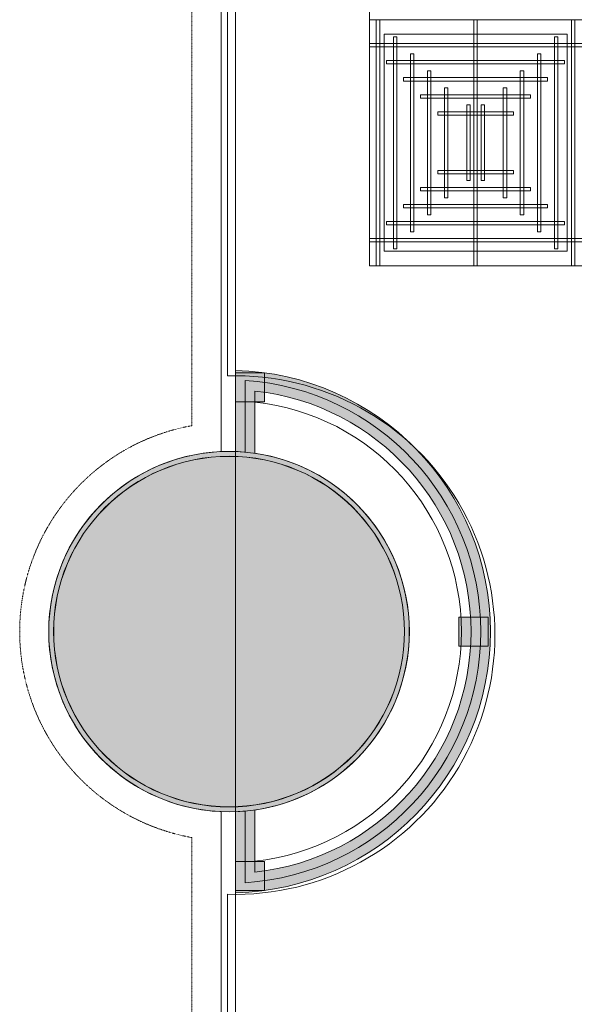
# Model space of a CAD drawing. Header units: millimetres. Extents: x 49250 to 72845, y -20157 to 18303.
# Tile 8 of 16: x 49250 to 52178, y 7217 to 12381. Entities that reach past the tile are written whole.
import ezdxf

# ---------------------------------------------------------------- set-up
doc = ezdxf.new("R2010")
doc.units = ezdxf.units.MM
doc.header["$MEASUREMENT"] = 0
doc.linetypes.add('IRISH HOUSE_FF46_HYD AIRPORT_HVAC DUCTING LAYOUT 3$0$( Dashed )', pattern=[0.75, 0.5, -0.25])
doc.linetypes.add('IRISH HOUSE_FF46_HYD AIRPORT_HVAC DUCTING LAYOUT 3$0$LEVEL-F-OVERALL LAYOUT$0$Overhead', pattern=[4, 2.5, -1.5])
doc.layers.get('0').update_dxf_attribs({"lineweight": 5})
for name, color, linetype, lineweight in [('IRISH HOUSE_FF46_HYD AIRPORT_HVAC DUCTING LAYOUT 3$0$00 Structural', 2, 'Continuous', 25), ('IRISH HOUSE_FF46_HYD AIRPORT_HVAC DUCTING LAYOUT 3$0$02_Elevation 00', 8, 'Continuous', 9), ('IRISH HOUSE_FF46_HYD AIRPORT_HVAC DUCTING LAYOUT 3$0$Ceiling', 14, 'Continuous', 9), ('IRISH HOUSE_FF46_HYD AIRPORT_HVAC DUCTING LAYOUT 3$0$Furniture', 14, 'Continuous', 9), ('IRISH HOUSE_FF46_HYD AIRPORT_HVAC DUCTING LAYOUT 3$0$Grey', 8, 'Continuous', 9), ('IRISH HOUSE_FF46_HYD AIRPORT_HVAC DUCTING LAYOUT 3$0$LEVEL-F-OVERALL LAYOUT$0$A-FLOR-HRAL', 251, 'Continuous', 13), ('IRISH HOUSE_FF46_HYD AIRPORT_HVAC DUCTING LAYOUT 3$0$LEVEL-F-OVERALL LAYOUT$0$A-FLOR-OVHD', 251, 'IRISH HOUSE_FF46_HYD AIRPORT_HVAC DUCTING LAYOUT 3$0$LEVEL-F-OVERALL LAYOUT$0$Overhead', 5), ('M-MEP-ELPR-EQUIP', 6, 'Continuous', 20)]:
    doc.layers.add(name, color=color, linetype=linetype, lineweight=lineweight)
doc.layers.add('IRISH HOUSE_FF46_HYD AIRPORT_HVAC DUCTING LAYOUT 3$0$Flooring', color=8, linetype='Continuous')
doc.layers.add('IRISH HOUSE_FF46_HYD AIRPORT_HVAC DUCTING LAYOUT 3$0$RCP LAYOUT', color=8, linetype='Continuous')

# ---------------------------------------------------------------- blocks, each defined once
blk = doc.blocks.new('IRISH HOUSE_FF46_HYD AIRPORT_HVAC DUCTING LAYOUT 3$0$IRISH HOUSE-RCP LAYOUT')
at = {"lineweight": 0, "ltscale": 0.25}
h = blk.add_hatch(color=8, dxfattribs=at)
h.dxf.hatch_style = 1
h.paths.add_polyline_path([(34, 1369.8), (34, 944.4, -0.013467), (84.8, 941.2), (84.8, 1316.7, -0.937706), (84.8, -1316.7), (84.8, -941.2, -0.013467), (34, -944.4), (34, -1369.8, 0.975525)])
h = blk.add_hatch(color=8, dxfattribs=at)
h.dxf.hatch_style = 1
h.paths.add_polyline_path([(84.8, 1316.7), (84.8, 941.2, -0.013533), (135.6, 935.3), (135.6, 1203.5), (135.6, 1261.4, -0.898297), (135.6, -1261.4), (135.6, -935.3, -0.013533), (84.8, -941.2), (84.8, -1316.7, 0.937706)])
h = blk.add_hatch(color=8, dxfattribs=at)
h.dxf.hatch_style = 1
h.paths.add_polyline_path([(0, 945, 1), (0, -945, 1)])
h.paths.add_polyline_path([(0, -919.6, -1), (0, 919.6, -1)], flags=16)
h = blk.add_hatch(color=8, dxfattribs=at)
h.dxf.hatch_style = 1
h.paths.add_polyline_path([(0, 945, 1), (0, -945, 1)])
h.paths.add_polyline_path([(0, -919.6, -1), (0, 919.6, -1)], flags=16)
h = blk.add_hatch(color=8, dxfattribs=at)
h.dxf.hatch_style = 1
h.paths.add_polyline_path([(0, 945, 1), (0, -945, 1)])
h.paths.add_polyline_path([(0, -919.6, -1), (0, 919.6, -1)], flags=16)
h = blk.add_hatch(color=8, dxfattribs=at)
h.dxf.hatch_style = 1
h.paths.add_polyline_path([(-194.6, -7416.7), (-194.6, -9019.3), (1106, -9019.3), (1106, -7416.7)])
h.paths.add_polyline_path([(5.8, -7617.1), (5.8, -8818.9), (905.6, -8818.9), (905.6, -7617.1)], flags=16)
h.paths.add_polyline_path([(0, -919.6, 1), (0, 919.6, 1)])
h = blk.add_hatch(color=8, dxfattribs=at)
h.dxf.hatch_style = 1
h.paths.add_polyline_path([(-194.6, -7416.7), (-194.6, -9019.3), (1106, -9019.3), (1106, -7416.7)])
h.paths.add_polyline_path([(5.8, -7617.1), (5.8, -8818.9), (905.6, -8818.9), (905.6, -7617.1)], flags=16)
h.paths.add_polyline_path([(919.7, 0, 1), (-919.6, 0, 1)])
h = blk.add_hatch(color=8, dxfattribs=at)
h.dxf.hatch_style = 1
h.paths.add_polyline_path([(-194.6, -7416.7), (-194.6, -9019.3), (1106, -9019.3), (1106, -7416.7)])
h.paths.add_polyline_path([(5.8, -7617.1), (5.8, -8818.9), (905.6, -8818.9), (905.6, -7617.1)], flags=16)
h.paths.add_polyline_path([(0, -919.6, 1), (0, 919.6, 1)])
at = {"layer": 'IRISH HOUSE_FF46_HYD AIRPORT_HVAC DUCTING LAYOUT 3$0$00 Structural', "lineweight": 0, "ltscale": 0.25}
h = blk.add_hatch(color=8, dxfattribs=at)
h.dxf.hatch_style = 1
h.paths.add_polyline_path([(34, 1357.5), (34, 1205.1), (186.4, 1205.1), (186.4, 1357.5)])
h = blk.add_hatch(color=8, dxfattribs=at)
h.dxf.hatch_style = 1
h.paths.add_polyline_path([(1357.6, -76.2), (1205.2, -76.2), (1205.2, 76.2), (1357.6, 76.2)])
h = blk.add_hatch(color=8, dxfattribs=at)
h.dxf.hatch_style = 1
h.paths.add_polyline_path([(34, -1357.5), (34, -1205.1), (186.4, -1205.1), (186.4, -1357.5)])
at = {"color": 8, "lineweight": 0, "ltscale": 0.25}
for p, q in [((736.3, 1918.2), (736.3, 8372.8)), ((1848.5, 3209.1), (736.3, 3209.1)), ((736.3, 3209.1), (736.3, 1918.2)), ((1772.3, 3132.9), (812.5, 3132.9)), ((812.5, 3132.9), (812.5, 1994.4)), ((1772.3, 1994.4), (1772.3, 3132.9)), ((812.5, 1994.4), (1772.3, 1994.4)), ((1848.5, 1918.2), (736.3, 1918.2)), ((736.3, 1918.2), (1848.5, 1918.2))]:
    blk.add_line(p, q, dxfattribs=at)
at = {"layer": 'IRISH HOUSE_FF46_HYD AIRPORT_HVAC DUCTING LAYOUT 3$0$00 Structural', "color": 8, "lineweight": 0, "ltscale": 0.25}
for p, q in [((34, 1357.5), (186.4, 1357.5)), ((34, 1205.1), (34, 1357.5)), ((186.4, 1357.5), (186.4, 1205.1)), ((186.4, 1205.1), (34, 1205.1)), ((1357.6, 76.2), (1205.2, 76.2)), ((1205.2, 76.2), (1205.2, -76.2)), ((1357.6, -76.2), (1357.6, 76.2)), ((1205.2, -76.2), (1357.6, -76.2)), ((186.4, -1205.1), (34, -1205.1)), ((34, -1205.1), (34, -1357.5)), ((186.4, -1357.5), (186.4, -1205.1)), ((34, -1357.5), (186.4, -1357.5))]:
    blk.add_line(p, q, dxfattribs=at)
for radius in [945, 945, 945, 919.6, 919.6, 919.6]:
    blk.add_circle((0, 0), radius, dxfattribs=at)
at = {"layer": 'IRISH HOUSE_FF46_HYD AIRPORT_HVAC DUCTING LAYOUT 3$0$02_Elevation 00', "color": 8, "lineweight": 0, "ltscale": 0.25}
blk.add_line((34, 4994.4), (34, -5030.7), dxfattribs=at)
at = {"layer": 'IRISH HOUSE_FF46_HYD AIRPORT_HVAC DUCTING LAYOUT 3$0$Ceiling', "color": 8, "lineweight": 0, "ltscale": 0.25}
for p, q in [((772, 3209.1), (789.9, 3209.1)), ((772, 1918.2), (772, 3209.1)), ((789.9, 3209.1), (789.9, 1918.2)), ((1301.3, 3209.1), (1283.5, 3209.1)), ((1283.5, 3209.1), (1283.5, 1918.2)), ((1301.3, 1918.2), (1301.3, 3209.1)), ((1812.8, 3209.1), (1794.9, 3209.1)), ((1794.9, 3209.1), (1794.9, 1918.2)), ((1812.8, 1918.2), (1812.8, 3209.1)), ((879.3, 3119.8), (861.4, 3119.8)), ((861.4, 3119.8), (861.4, 2007.6)), ((879.3, 2007.6), (879.3, 3119.8)), ((1723.4, 3119.8), (1705.6, 3119.8)), ((1705.6, 3119.8), (1705.6, 2007.6)), ((1723.4, 2007.6), (1723.4, 3119.8)), ((1848.5, 3084), (736.3, 3084)), ((736.3, 3084), (736.3, 3066.1)), ((736.3, 3066.1), (1848.5, 3066.1)), ((968.6, 3030.4), (950.7, 3030.4)), ((950.7, 3030.4), (950.7, 2096.9)), ((968.6, 2096.9), (968.6, 3030.4)), ((1634.1, 3030.4), (1616.2, 3030.4)), ((1616.2, 3030.4), (1616.2, 2096.9)), ((1634.1, 2096.9), (1634.1, 3030.4)), ((825.6, 2994.7), (825.6, 2976.8)), ((1759.1, 2994.7), (825.6, 2994.7)), ((825.6, 2976.8), (1759.1, 2976.8)), ((1759.1, 2976.8), (1759.1, 2994.7)), ((915, 2905.3), (915, 2887.4)), ((1669.7, 2905.3), (915, 2905.3)), ((1058, 2941), (1040.1, 2941)), ((1040.1, 2941), (1040.1, 2186.3)), ((1058, 2186.3), (1058, 2941)), ((1544.7, 2941), (1526.8, 2941)), ((1526.8, 2941), (1526.8, 2186.3)), ((1544.7, 2186.3), (1544.7, 2941)), ((1669.7, 2887.4), (1669.7, 2905.3)), ((915, 2887.4), (1669.7, 2887.4)), ((1147.3, 2851.7), (1129.5, 2851.7)), ((1129.5, 2851.7), (1129.5, 2275.7)), ((1147.3, 2275.7), (1147.3, 2851.7)), ((1437.4, 2851.7), (1455.3, 2851.7)), ((1437.4, 2275.7), (1437.4, 2851.7)), ((1455.3, 2851.7), (1455.3, 2275.7)), ((1004.4, 2815.9), (1004.4, 2798.1)), ((1580.4, 2815.9), (1004.4, 2815.9)), ((1004.4, 2798.1), (1580.4, 2798.1)), ((1580.4, 2798.1), (1580.4, 2815.9)), ((1263.5, 2762.3), (1245.6, 2762.3)), ((1245.6, 2762.3), (1245.6, 2365)), ((1263.5, 2365), (1263.5, 2762.3)), ((1321.2, 2762.3), (1339.1, 2762.3)), ((1321.2, 2365), (1321.2, 2762.3)), ((1339.1, 2762.3), (1339.1, 2365)), ((1093.7, 2726.6), (1093.7, 2708.7)), ((1491, 2726.6), (1093.7, 2726.6)), ((1093.7, 2708.7), (1491, 2708.7)), ((1491, 2708.7), (1491, 2726.6)), ((1093.7, 2400.8), (1093.7, 2418.7)), ((1093.7, 2418.7), (1491, 2418.7)), ((1491, 2400.8), (1093.7, 2400.8)), ((1491, 2418.7), (1491, 2400.8)), ((1004.4, 2311.4), (1004.4, 2329.3)), ((1004.4, 2329.3), (1580.4, 2329.3)), ((1245.6, 2365), (1263.5, 2365)), ((1339.1, 2365), (1321.2, 2365)), ((1580.4, 2329.3), (1580.4, 2311.4)), ((1580.4, 2311.4), (1004.4, 2311.4)), ((1129.5, 2275.7), (1147.3, 2275.7)), ((1455.3, 2275.7), (1437.4, 2275.7)), ((915, 2222.1), (915, 2239.9)), ((915, 2239.9), (1669.7, 2239.9)), ((1669.7, 2222.1), (915, 2222.1)), ((1669.7, 2239.9), (1669.7, 2222.1)), ((1040.1, 2186.3), (1058, 2186.3)), ((1526.8, 2186.3), (1544.7, 2186.3)), ((825.6, 2132.7), (825.6, 2150.6)), ((825.6, 2150.6), (1759.1, 2150.6)), ((1759.1, 2132.7), (825.6, 2132.7)), ((1759.1, 2150.6), (1759.1, 2132.7)), ((950.7, 2096.9), (968.6, 2096.9)), ((1616.2, 2096.9), (1634.1, 2096.9)), ((736.3, 2061.2), (1848.5, 2061.2)), ((736.3, 2043.3), (736.3, 2061.2)), ((1848.5, 2043.3), (736.3, 2043.3)), ((861.4, 2007.6), (879.3, 2007.6)), ((1705.6, 2007.6), (1723.4, 2007.6)), ((789.9, 1918.2), (772, 1918.2)), ((1283.5, 1918.2), (1301.3, 1918.2)), ((1794.9, 1918.2), (1812.8, 1918.2))]:
    blk.add_line(p, q, dxfattribs=at)
at = {"layer": 'IRISH HOUSE_FF46_HYD AIRPORT_HVAC DUCTING LAYOUT 3$0$Flooring', "color": 8, "lineweight": 0, "ltscale": 0.25}
for p, q in [((-8.3, 7562.6), (-8.3, 1340.9)), ((-8.3, -1377.2), (-8.3, -7437.2))]:
    blk.add_line(p, q, dxfattribs=at)
blk.add_arc((33.9, -18.1), 1359.7, 268.22, 91.78, dxfattribs=at)
at = {"layer": 'IRISH HOUSE_FF46_HYD AIRPORT_HVAC DUCTING LAYOUT 3$0$Furniture', "color": 8, "lineweight": 0, "ltscale": 0.25}
for p, q in [((-41.7, 7586.2), (-41.9, 944)), ((-42, -944), (-42.2, -7416.7))]:
    blk.add_line(p, q, dxfattribs=at)
blk.add_arc((0, 0), 945, 92.5429, 267.4529, dxfattribs=at)
at = {"layer": 'IRISH HOUSE_FF46_HYD AIRPORT_HVAC DUCTING LAYOUT 3$0$Grey', "color": 8, "linetype": 'IRISH HOUSE_FF46_HYD AIRPORT_HVAC DUCTING LAYOUT 3$0$( Dashed )', "lineweight": 0, "ltscale": 0.2}
for p, q in [((-194.1, 7589), (-194.3, 1080)), ((-194.4, -1080), (-194.6, -7264.3))]:
    blk.add_line(p, q, dxfattribs=at)
at = {"layer": 'IRISH HOUSE_FF46_HYD AIRPORT_HVAC DUCTING LAYOUT 3$0$Grey', "color": 8, "lineweight": 0, "ltscale": 0.25}
for p, q in [((34, 1369.8), (34, 944.4)), ((84.8, 1316.7), (84.8, 941.2)), ((135.6, 1261.4), (135.6, 935.3)), ((135.6, 1203.5), (135.6, 935.3)), ((34, -944.4), (34, -1369.8)), ((84.8, -941.2), (84.8, -1316.7)), ((135.6, -935.3), (135.6, -1261.4)), ((135.6, -935.3), (135.6, -1203.5))]:
    blk.add_line(p, q, dxfattribs=at)
for centre, radius, start, end in [((0, 0), 1370.2, 271.4196, 88.5804), ((0, 0), 1319.4, 273.6827, 86.3173), ((0, 0), 1268.6, 276.1335, 83.8665), ((7.5, 0), 1210.3, 276.0738, 83.9262), ((0, 0), 945.1, 272.0616, 87.9384)]:
    blk.add_arc(centre, radius, start, end, dxfattribs=at)
at = {"layer": 'IRISH HOUSE_FF46_HYD AIRPORT_HVAC DUCTING LAYOUT 3$0$Grey', "color": 8, "linetype": 'IRISH HOUSE_FF46_HYD AIRPORT_HVAC DUCTING LAYOUT 3$0$( Dashed )', "lineweight": 0, "ltscale": 0.2}
blk.add_arc((0, 0), 1097.4, 100.1997, 259.7961, dxfattribs=at)
at = {"layer": 'IRISH HOUSE_FF46_HYD AIRPORT_HVAC DUCTING LAYOUT 3$0$LEVEL-F-OVERALL LAYOUT$0$A-FLOR-HRAL', "color": 8, "lineweight": 0}
blk.add_circle((0, 0), 919, dxfattribs=at)
at = {"layer": 'IRISH HOUSE_FF46_HYD AIRPORT_HVAC DUCTING LAYOUT 3$0$LEVEL-F-OVERALL LAYOUT$0$A-FLOR-OVHD', "color": 8, "lineweight": 0}
blk.add_line((-601, 692.7), (-601, 696.1), dxfattribs=at)
blk = doc.blocks.new('IRISH HOUSE_FF46_HYD AIRPORT_HVAC DUCTING LAYOUT 3')
at = {"layer": 'IRISH HOUSE_FF46_HYD AIRPORT_HVAC DUCTING LAYOUT 3$0$RCP LAYOUT', "lineweight": 0}
blk.add_blockref('IRISH HOUSE_FF46_HYD AIRPORT_HVAC DUCTING LAYOUT 3$0$IRISH HOUSE-RCP LAYOUT', (0, 0), dxfattribs=at)

msp = doc.modelspace()

# ---------------------------------------------------------------- block references
at = {"layer": 'M-MEP-ELPR-EQUIP'}
msp.add_blockref('IRISH HOUSE_FF46_HYD AIRPORT_HVAC DUCTING LAYOUT 3', (50347, 9171.7), dxfattribs=at)

doc.saveas('drawing.dxf')
